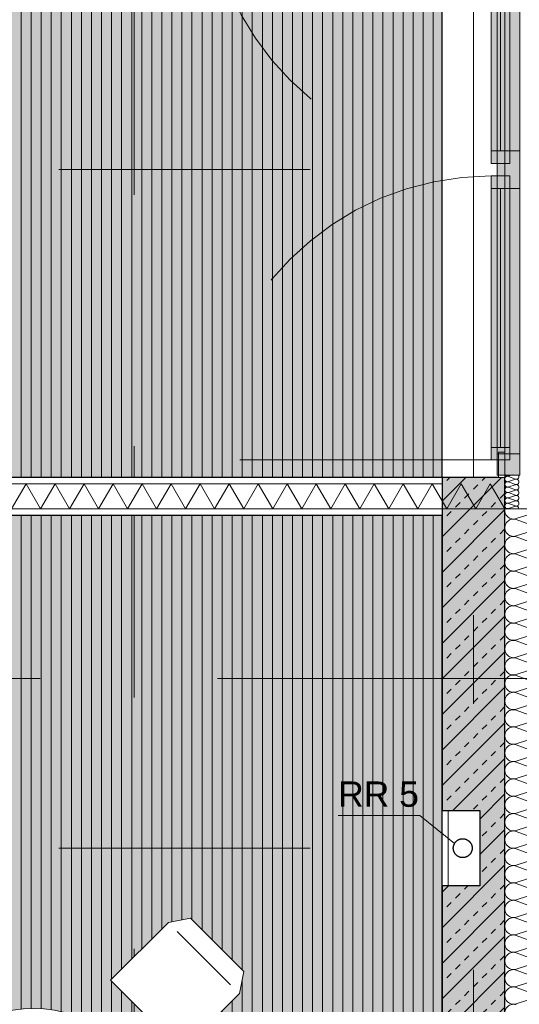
# Model space of a CAD drawing. Header units: metres. Extents: x -167 to 152, y -127 to 99.
# Tile 125 of 225: x -1.81 to 0.18, y -18.17 to -14.25. Entities that reach past the tile are written whole.
import ezdxf

# ---------------------------------------------------------------- set-up
doc = ezdxf.new("R2010")
doc.units = ezdxf.units.M
doc.header["$PDMODE"] = 1
doc.header["$PDSIZE"] = -2
for name, pattern in [('Achsen 01', [5.291531, 3.175, -1.058062, 0.352704, -0.705764]), ('gestrichelt - 01', [2, 1, -1]), ('ISO-07 Punktiert', [0.889, 0.127, -0.762]), ('Raster 01', [2, 1, -1]), ('VW-01 Strichlinie kurz', [2, 1, -1])]:
    doc.linetypes.add(name, pattern=pattern)
doc.layers.get('0').update_dxf_attribs({"lineweight": 25})
for name, color, linetype, lineweight, true_color in [('013_Beton und Stahlbetonarbeiten-000 Brüstung', 7, 'Continuous', 9, 0xa6a6a6), ('013_Beton und Stahlbetonarbeiten-000 Sichtbeton-343 Innenstütze', 5, 'Continuous', 5, 0x0000ff), ('014_Fassadenarbeiten-330 mineralische Dämmung', 7, 'Continuous', 9, 0x666666), ('031_Metallbauarbeiten-350 Lamellendecke DS', 7, 'Continuous', 35, 0x666666), ('032_Metallarbeiten-Fenster', 7, 'Continuous', 13, 0x444444), ('039_Trockenbauarbeiten-340 Dämmung', 7, 'Continuous', 9, 0xc0c0c0), ('045_Sanitär Betriebseinrichtung-allg.', 9, 'Continuous', 13, 0x808080), ('AV1-Achsen', 1, 'Achsen 01', 18, 0xff0000), ('AV1-Einrichtung', 7, 'Continuous', 9, 0xa6a6a6), ('AV1-Raster', 7, 'Raster 01', 9, 0xa6a6a6)]:
    doc.layers.add(name, color=color, linetype=linetype, lineweight=lineweight, true_color=true_color)
for name, color, linetype, lineweight in [('013_Beton und Stahlbetonarbeiten-000 Unterzüge', 7, 'ISO-07 Punktiert', 13), ('013_Beton und Stahlbetonarbeiten-330 Außenwände', 7, 'Continuous', 25), ('039_Trockenbauarbeiten-340 Gipskarton', 7, 'Continuous', 9), ('039_Trockenbauarbeiten-alllg.', 7, 'Continuous', 9), ('_1.35m (3D)', 7, 'Continuous', 9), ('_GRU (2D)', 7, 'Continuous', 9), ('_OG 1 (2D)', 7, 'Continuous', 9), ('_OG 1 - DS (2D)', 7, 'Continuous', 9), ('AV1-Schnitt Achsen', 7, 'Achsen 01', 18), ('Bemaßung-Bemaßung', 7, 'Continuous', 9)]:
    doc.layers.add(name, color=color, linetype=linetype, lineweight=lineweight)
doc.layers.get('0').freeze()
doc.styles.add('Arial', font='arial.ttf')
doc.dimstyles.new('COE 50', dxfattribs={"dimtxt": 126.090495, "dimasz": 0.001414, "dimexe": 0.001, "dimexo": 0.01, "dimgap": 0.001, "dimtad": 1, "dimdec": 3, "dimtxsty": 'Arial', "dimblk": 'VW_SLASH-4', "dimblk1": 'VW_SLASH-4', "dimblk2": 'VW_SLASH-4', "dimcen": 0, "dimadec": 3, "dimazin": 0, "dimtfac": 0.8, "dimtdec": 3, "dimtix": 1, "dimtmove": 0, "dimatfit": 0, "dimldrblk": 'VW_SLASH-3', "dimfxl": 0.002, "dimfxlon": 1, "dimfrac": 2, "dimtolj": 1, "dimarcsym": 0})
pattern_1 = [(90, (0, 0), (0.04, 0), [])]

# ---------------------------------------------------------------- blocks, each defined once
blk = doc.blocks.new('Group-2')
at = {"layer": 'AV1-Raster'}
for p, q in [((-1.35, -22.95), (-1.35, 1.35)), ((1.35, -14.85), (-40.5, -14.85)), ((1.35, -16.2), (-40.5, -16.2)), ((1.35, -17.55), (-40.5, -17.55))]:
    blk.add_line(p, q, dxfattribs=at)
blk = doc.blocks.new('1.35m (3D)')
at = {"layer": 'AV1-Raster', "color": 7}
blk.add_blockref('Group-2', (0, 0), dxfattribs=at)
blk = doc.blocks.new('OG 1 - DS (2D)')
at = {"layer": '031_Metallbauarbeiten-350 Lamellendecke DS', "linetype": 'Continuous', "lineweight": 0, "transparency": 33554508}
for points in [[(-13.5, -7.975), (-8.025, -7.975), (-8.025, -13.625), (-13.5, -13.625), (-13.5, -16.075), (-0.125, -16.075), (-0.125, -13.625), (-5.525, -13.625), (-5.525, -7.975), (-0.125, -7.975), (-0.125, -5.525), (-13.5, -5.525)], [(-3.975, -16.225), (-0.125, -16.225), (-0.125, -21.385), (-3.975, -21.385)]]:
    blk.add_hatch(color=254, dxfattribs=at).paths.add_polyline_path(points)
at = {"layer": '031_Metallbauarbeiten-350 Lamellendecke DS', "linetype": 'Continuous', "lineweight": 9, "transparency": 33554508}
h = blk.add_hatch(dxfattribs=at)
h.set_pattern_fill('Lamellendecke', color=252, style=0, pattern_type=2)
h.set_pattern_definition(pattern_1)
h.paths.add_polyline_path([(-13.5, -7.975), (-8.025, -7.975), (-8.025, -13.625), (-13.5, -13.625), (-13.5, -16.075), (-0.125, -16.075), (-0.125, -13.625), (-5.525, -13.625), (-5.525, -7.975), (-0.125, -7.975), (-0.125, -5.525), (-13.5, -5.525)])
h = blk.add_hatch(dxfattribs=at)
h.set_pattern_fill('Lamellendecke', color=252, style=0, pattern_type=2)
h.set_pattern_definition(pattern_1)
h.paths.add_polyline_path([(-3.975, -16.225), (-0.125, -16.225), (-0.125, -21.385), (-3.975, -21.385)])
at = {"layer": '031_Metallbauarbeiten-350 Lamellendecke DS', "flags": 128}
for points in [[(-13.5, -7.975), (-8.025, -7.975), (-8.025, -13.625), (-13.5, -13.625), (-13.5, -16.075), (-0.125, -16.075), (-0.125, -13.625), (-5.525, -13.625), (-5.525, -7.975), (-0.125, -7.975), (-0.125, -5.525), (-13.5, -5.525)], [(-3.975, -16.225), (-0.125, -16.225), (-0.125, -21.385), (-3.975, -21.385)]]:
    blk.add_lwpolyline(points, close=True, dxfattribs=at)
blk = doc.blocks.new('Group-110')
at = {"color": 255, "transparency": 33554559}
blk.add_wipeout([(-0.9134, -18.0403), (-1.1256, -17.8281), (-1.214, -17.8458), (-1.4438, -18.0756), (-1.1609, -18.3585), (-0.9311, -18.1287)], dxfattribs=at).dxf.layer = 'AV1-Einrichtung'
at = {"layer": 'AV1-Einrichtung'}
blk.add_line((-1.1786, -17.8812), (-0.9665, -18.0933), dxfattribs=at)
at = {"layer": 'AV1-Einrichtung', "flags": 128}
blk.add_lwpolyline([(-0.9134, -18.0403), (-1.1256, -17.8281), (-1.214, -17.8458), (-1.4438, -18.0756), (-1.1609, -18.3585), (-0.9311, -18.1287)], close=True, dxfattribs=at)
blk = doc.blocks.new('Group-111')
at = {"color": 255, "transparency": 33554559}
blk.add_wipeout([(-2.5866, -18.0403), (-2.3744, -17.8281), (-2.286, -17.8458), (-2.0562, -18.0756), (-2.3391, -18.3585), (-2.5689, -18.1287)], dxfattribs=at).dxf.layer = 'AV1-Einrichtung'
at = {"layer": 'AV1-Einrichtung'}
blk.add_line((-2.3214, -17.8812), (-2.5335, -18.0933), dxfattribs=at)
at = {"layer": 'AV1-Einrichtung', "flags": 128}
blk.add_lwpolyline([(-2.5866, -18.0403), (-2.3744, -17.8281), (-2.286, -17.8458), (-2.0562, -18.0756), (-2.3391, -18.3585), (-2.5689, -18.1287)], close=True, dxfattribs=at)
blk = doc.blocks.new('Group-112')
at = {"layer": 'AV1-Einrichtung', "color": 7}
for name in ['Group-111', 'Group-110']:
    blk.add_blockref(name, (0, 0), dxfattribs=at)
at = {"color": 255, "transparency": 33554559}
blk.add_wipeout([(-2.15, -18.925), (-1.35, -18.925), (-1.3101, -18.8496), (-1.2842, -18.7684), (-1.2732, -18.6838), (-1.2774, -18.5986), (-1.2967, -18.5155), (-1.3305, -18.4372), (-1.3777, -18.3661), (-1.5059, -18.2546), (-1.5828, -18.2177), (-1.665, -18.1951), (-1.75, -18.1875), (-1.835, -18.1951), (-1.9172, -18.2177), (-1.9941, -18.2546), (-2.1223, -18.3661), (-2.1695, -18.4372), (-2.2033, -18.5155), (-2.2226, -18.5986), (-2.2268, -18.6838), (-2.2158, -18.7684), (-2.1899, -18.8496)], dxfattribs=at).dxf.layer = 'AV1-Einrichtung'
at = {"layer": 'AV1-Einrichtung', "flags": 128}
blk.add_lwpolyline([(-2.15, -18.925), (-1.35, -18.925, 1.843909)], format="xyb", close=True, dxfattribs=at)
blk = doc.blocks.new('Group-223')
at = {"color": 255, "linetype": 'Continuous', "lineweight": 5}
blk.add_wipeout([(-16.1, -0.125), (-16.1, 2.7), (-16.2, 2.7), (-16.2, -0.125)], dxfattribs=at).dxf.layer = '039_Trockenbauarbeiten-340 Dämmung'
blk = doc.blocks.new('Group-224')
at = {"layer": '039_Trockenbauarbeiten-340 Dämmung', "transparency": 33554687, "flags": 128}
blk.add_lwpolyline([(-16.2, -0.125), (-16.1, -0.0673), (-16.2, -0.0095), (-16.1, 0.0482), (-16.2, 0.1059), (-16.1, 0.1637), (-16.2, 0.2214), (-16.1, 0.2791), (-16.2, 0.3369), (-16.1, 0.3946), (-16.2, 0.4524), (-16.1, 0.5101), (-16.2, 0.5678), (-16.1, 0.6256), (-16.2, 0.6833), (-16.1, 0.741), (-16.2, 0.7988), (-16.1, 0.8565), (-16.2, 0.9142), (-16.1, 0.972), (-16.2, 1.0297), (-16.1, 1.0874), (-16.2, 1.1452), (-16.1, 1.2029), (-16.2, 1.2606), (-16.1, 1.3184), (-16.2, 1.3761), (-16.1, 1.4338), (-16.2, 1.4916), (-16.1, 1.5493), (-16.2, 1.6071), (-16.1, 1.6648), (-16.2, 1.7225), (-16.1, 1.7803), (-16.2, 1.838), (-16.1, 1.8957), (-16.2, 1.9535), (-16.1, 2.0112), (-16.2, 2.0689), (-16.1, 2.1267), (-16.2, 2.1844), (-16.1, 2.2421), (-16.2, 2.2999), (-16.1, 2.3576), (-16.2, 2.4153), (-16.1, 2.4731), (-16.2, 2.5308), (-16.1, 2.5885), (-16.2, 2.6463), (-16.107, 2.7)], dxfattribs=at)
blk = doc.blocks.new('Group-225')
at = {"layer": '039_Trockenbauarbeiten-340 Dämmung'}
blk.add_blockref('Group-223', (0, 0), dxfattribs=at)
at = {"layer": '039_Trockenbauarbeiten-340 Dämmung', "transparency": 33554687}
blk.add_blockref('Group-224', (0, 0), dxfattribs=at)
blk = doc.blocks.new('Parametric Object-25')
at = {"layer": '039_Trockenbauarbeiten-340 Dämmung', "color": 7, "transparency": 33554687}
blk.add_blockref('Group-225', (0, 0), dxfattribs=at)
at = {"layer": '039_Trockenbauarbeiten-340 Dämmung', "color": 0, "flags": 1}
for tag in ['IFC_UUID', 'instanceID', 'prm0_name', 'prm0_type', 'prm0_value', 'prm1_name', 'prm1_type', 'prm1_value', 'prm2_name', 'prm2_type', 'prm2_value', 'prm3_name', 'prm3_type', 'prm3_value', 'prm4_name', 'prm4_type', 'prm4_value', 'prm5_name', 'prm5_type', 'prm5_value', 'prm6_name', 'prm6_type', 'prm6_value']:
    blk.add_attdef(tag, (-2.7, -16.2), '', height=0.00018, dxfattribs=at)
blk = doc.blocks.new('Group-285')
at = {"layer": '014_Fassadenarbeiten-330 mineralische Dämmung', "transparency": 33554687, "flags": 128}
for points in [[(-18.2382, -0.17, -1.372995), (-18.1727, -0.17)], [(-18.1404, -0.26), (-18.1693, -0.17, -1.372995), (-18.1037, -0.17), (-18.137, -0.26, 1.372583)], [(-18.0714, -0.26), (-18.1003, -0.17, -1.372995), (-18.0348, -0.17), (-18.068, -0.26, 1.372583)], [(-18.0025, -0.26), (-18.0314, -0.17, -1.372995), (-17.9658, -0.17), (-17.9991, -0.26, 1.372583)], [(-17.9335, -0.26), (-17.9624, -0.17, -1.372995), (-17.8969, -0.17), (-17.9301, -0.26, 1.372583)], [(-17.8646, -0.26), (-17.8935, -0.17, -1.372995), (-17.8279, -0.17), (-17.8612, -0.26, 1.372583)], [(-17.7956, -0.26), (-17.8246, -0.17, -1.372995), (-17.759, -0.17), (-17.7923, -0.26, 1.372583)], [(-17.7267, -0.26), (-17.7556, -0.17, -1.372995), (-17.69, -0.17), (-17.7233, -0.26, 1.372583)], [(-17.6577, -0.26), (-17.6867, -0.17, -1.372995), (-17.6211, -0.17), (-17.6544, -0.26, 1.372583)], [(-17.5888, -0.26), (-17.6177, -0.17, -1.372995), (-17.5522, -0.17), (-17.5854, -0.26, 1.372583)], [(-17.5199, -0.26), (-17.5488, -0.17, -1.372995), (-17.4832, -0.17), (-17.5165, -0.26, 1.372583)], [(-17.4509, -0.26), (-17.4798, -0.17, -1.372995), (-17.4143, -0.17), (-17.4475, -0.26, 1.372583)], [(-17.382, -0.26), (-17.4109, -0.17, -1.372995), (-17.3453, -0.17), (-17.3786, -0.26, 1.372583)], [(-17.313, -0.26), (-17.3419, -0.17, -1.372995), (-17.2764, -0.17), (-17.3096, -0.26, 1.372583)], [(-17.2441, -0.26), (-17.273, -0.17, -1.372995), (-17.2074, -0.17), (-17.2407, -0.26, 1.372583)], [(-17.1751, -0.26), (-17.2041, -0.17, -1.372995), (-17.1385, -0.17), (-17.1718, -0.26, 1.372583)], [(-17.1062, -0.26), (-17.1351, -0.17, -1.372995), (-17.0695, -0.17), (-17.1028, -0.26, 1.372583)], [(-17.0372, -0.26), (-17.0662, -0.17, -1.372995), (-17.0006, -0.17), (-17.0339, -0.26, 1.372583)], [(-16.9683, -0.26), (-16.9972, -0.17, -1.372995), (-16.9316, -0.17), (-16.9649, -0.26, 1.372583)], [(-16.8993, -0.26), (-16.9283, -0.17, -1.372995), (-16.8627, -0.17), (-16.896, -0.26, 1.372583)], [(-16.8304, -0.26), (-16.8593, -0.17, -1.372995), (-16.7938, -0.17), (-16.827, -0.26, 1.372583)], [(-16.7615, -0.26), (-16.7904, -0.17, -1.372995), (-16.7248, -0.17), (-16.7581, -0.26, 1.372583)], [(-16.6925, -0.26), (-16.7214, -0.17, -1.372995), (-16.6559, -0.17), (-16.6891, -0.26, 1.372583)], [(-16.6236, -0.26), (-16.6525, -0.17, -1.372995), (-16.5869, -0.17), (-16.6202, -0.26, 1.372583)], [(-16.5546, -0.26), (-16.5835, -0.17, -1.372995), (-16.518, -0.17), (-16.5513, -0.26, 1.372583)], [(-16.4857, -0.26), (-16.5146, -0.17, -1.372995), (-16.449, -0.17), (-16.4823, -0.26, 1.372583)], [(-16.4167, -0.26), (-16.4457, -0.17, -1.372995), (-16.3801, -0.17), (-16.4134, -0.26, 1.372583)], [(-16.3478, -0.26), (-16.3767, -0.17, -1.372995), (-16.3111, -0.17), (-16.3444, -0.26, 1.372583)], [(-16.2788, -0.26), (-16.3078, -0.17, -1.372995), (-16.2422, -0.17)], [(-16.4134, -0.26, 0.324435), (-16.4008, -0.2984, 0.324435), (-16.3604, -0.2984, 0.324435), (-16.3478, -0.26), (-16.3767, -0.17, -0.324488), (-16.3642, -0.1315, -0.324488), (-16.3237, -0.1315, -0.324488), (-16.3111, -0.17), (-16.3444, -0.26, 0.324435), (-16.3319, -0.2984, 0.324435), (-16.2914, -0.2984, 0.324435), (-16.2788, -0.26), (-16.3078, -0.17, -0.324488), (-16.2952, -0.1315, -0.324488), (-16.2548, -0.1315, -0.324488), (-16.2422, -0.17), (-16.2755, -0.26, 0.324435), (-16.2629, -0.2984, 0.324435), (-16.2225, -0.2984, 0.324435), (-16.2099, -0.26), (-16.2388, -0.17, -0.565574), (-16.2, -0.1255)]]:
    blk.add_lwpolyline(points, format="xyb", dxfattribs=at)
blk = doc.blocks.new('Group-286')
at = {"layer": '014_Fassadenarbeiten-330 mineralische Dämmung', "transparency": 33554687}
blk.add_blockref('Group-285', (0, 0), dxfattribs=at)
blk = doc.blocks.new('Parametric Object-42')
at = {"layer": '014_Fassadenarbeiten-330 mineralische Dämmung', "color": 7, "transparency": 33554687}
blk.add_blockref('Group-286', (0, 0), dxfattribs=at)
at = {"layer": '014_Fassadenarbeiten-330 mineralische Dämmung', "color": 0, "flags": 1}
for tag in ['IFC_UUID', 'instanceID', 'prm0_name', 'prm0_type', 'prm0_value', 'prm1_name', 'prm1_type', 'prm1_value', 'prm2_name', 'prm2_type', 'prm2_value', 'prm3_name', 'prm3_type', 'prm3_value', 'prm4_name', 'prm4_type', 'prm4_value', 'prm5_name', 'prm5_type', 'prm5_value', 'prm6_name', 'prm6_type', 'prm6_value']:
    blk.add_attdef(tag, (0.1155, -21.7298), '', height=0.00018, dxfattribs=at)
blk = doc.blocks.new('VW_SLASH-4')
at = {"color": 0, "linetype": 'ByBlock', "lineweight": -2, "transparency": 16777216}
blk.add_line((0, 0), (-1, 0), dxfattribs=at)
at = {"color": 0, "linetype": 'Continuous', "lineweight": 15, "transparency": 16777216, "flags": 128}
blk.add_lwpolyline([(0.5, 0.5), (-0.5, -0.5)], dxfattribs=at)
blk = doc.blocks.new('*D414')
at = {"layer": 'Bemaßung-Bemaßung', "color": 0, "lineweight": -2}
for p, q in [((3.075, -13.5), (3.225, -13.5)), ((3.175, -16.1293), (3.175, -13.5707)), ((3.075, -16.2), (3.225, -16.2))]:
    blk.add_line(p, q, dxfattribs=at)
at = {"layer": 'Defpoints', "color": 0}
for p in [(0, -13.5), (3.175, -13.5), (0, -16.2)]:
    blk.add_point(p, dxfattribs=at)
at = {"layer": 'Bemaßung-Bemaßung', "color": 0, "lineweight": -2, "xscale": 0.070693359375, "yscale": 0.070693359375, "zscale": 0.070693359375}
for p, rotation in [((3.175, -13.5), 90), ((3.175, -16.2), 270)]:
    blk.add_blockref('VW_SLASH-4', p, dxfattribs=dict(at, rotation=rotation))
at = {"layer": 'Bemaßung-Bemaßung', "color": 0, "insert": (3.0492, -14.85), "char_height": 0.12609, "attachment_point": 5, "rotation": 90, "style": 'Arial'}
blk.add_mtext('\\A1;2,70', dxfattribs=at)
blk = doc.blocks.new('VW_SLASH-3')
at = {"color": 0, "linetype": 'ByBlock', "lineweight": -2, "transparency": 16777216}
blk.add_line((0, 0), (-1, 0), dxfattribs=at)
at = {"color": 0, "linetype": 'Continuous', "lineweight": 15, "transparency": 16777216, "flags": 128}
blk.add_lwpolyline([(0.5, 0.5), (-0.5, -0.5)], dxfattribs=at)
blk = doc.blocks.new('*D415')
at = {"layer": 'Bemaßung-Bemaßung', "color": 0, "lineweight": -2}
for p, q in [((3.075, -16.2), (3.225, -16.2)), ((3.175, -21.5293), (3.175, -16.2707)), ((3.075, -21.6), (3.225, -21.6))]:
    blk.add_line(p, q, dxfattribs=at)
at = {"layer": 'Defpoints', "color": 0}
for p in [(0, -16.2), (3.175, -16.2), (0, -21.6)]:
    blk.add_point(p, dxfattribs=at)
at = {"layer": 'Bemaßung-Bemaßung', "color": 0, "lineweight": -2, "xscale": 0.070693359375, "yscale": 0.070693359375, "zscale": 0.070693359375}
for p, rotation in [((3.175, -16.2), 90), ((3.175, -21.6), 270)]:
    blk.add_blockref('VW_SLASH-4', p, dxfattribs=dict(at, rotation=rotation))
at = {"layer": 'Bemaßung-Bemaßung', "color": 0, "insert": (3.0492, -18.9), "char_height": 0.12609, "attachment_point": 5, "rotation": 90, "style": 'Arial'}
blk.add_mtext('\\A1;5,40', dxfattribs=at)
blk = doc.blocks.new('*D605')
at = {"layer": 'Bemaßung-Bemaßung', "color": 0, "linetype": 'Continuous', "lineweight": -2}
for p, q in [((1.075, -16.225), (1.225, -16.225)), ((1.175, -16.2957), (1.175, -21.4043)), ((1.075, -21.475), (1.225, -21.475))]:
    blk.add_line(p, q, dxfattribs=at)
at = {"layer": 'Defpoints', "color": 0}
for p in [(-0.125, -16.225), (-0.125, -21.475), (1.175, -21.475)]:
    blk.add_point(p, dxfattribs=at)
at = {"layer": 'Bemaßung-Bemaßung', "color": 0, "lineweight": -2, "xscale": 0.070693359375, "yscale": 0.070693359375, "zscale": 0.070693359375}
for p, rotation in [((1.175, -16.225), 90), ((1.175, -21.475), 270)]:
    blk.add_blockref('VW_SLASH-4', p, dxfattribs=dict(at, rotation=rotation))
at = {"layer": 'Bemaßung-Bemaßung', "color": 0, "insert": (1.0492, -18.85), "char_height": 0.12609, "attachment_point": 5, "rotation": 90, "style": 'Arial'}
blk.add_mtext('\\A1;5,25', dxfattribs=at)
blk = doc.blocks.new('*D606')
at = {"layer": 'Bemaßung-Bemaßung', "color": 0, "linetype": 'Continuous', "lineweight": -2}
for p, q in [((1.175, -16.0043), (1.175, -15.9336)), ((1.075, -16.075), (1.225, -16.075)), ((1.175, -16.075), (1.175, -16.225)), ((1.075, -16.225), (1.225, -16.225)), ((1.175, -16.2957), (1.175, -16.3664))]:
    blk.add_line(p, q, dxfattribs=at)
at = {"layer": 'Defpoints', "color": 0}
for p in [(-0.125, -16.075), (-0.125, -16.225), (1.175, -16.225)]:
    blk.add_point(p, dxfattribs=at)
at = {"layer": 'Bemaßung-Bemaßung', "color": 0, "lineweight": -2, "xscale": 0.070693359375, "yscale": 0.070693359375, "zscale": 0.070693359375}
for p, rotation in [((1.175, -16.075), 270), ((1.175, -16.225), 90)]:
    blk.add_blockref('VW_SLASH-4', p, dxfattribs=dict(at, rotation=rotation))
at = {"layer": 'Bemaßung-Bemaßung', "color": 0, "insert": (1.3644, -16.15), "char_height": 0.12609, "attachment_point": 5, "rotation": 90, "style": 'Arial'}
blk.add_mtext('\\A1;15', dxfattribs=at)
blk = doc.blocks.new('*D607')
at = {"layer": 'Bemaßung-Bemaßung', "color": 0, "linetype": 'Continuous', "lineweight": -2}
for p, q in [((1.075, -13.725), (1.225, -13.725)), ((1.175, -13.7957), (1.175, -16.0043)), ((1.075, -16.075), (1.225, -16.075))]:
    blk.add_line(p, q, dxfattribs=at)
at = {"layer": 'Defpoints', "color": 0}
for p in [(-0.125, -13.725), (-0.125, -16.075), (1.175, -16.075)]:
    blk.add_point(p, dxfattribs=at)
at = {"layer": 'Bemaßung-Bemaßung', "color": 0, "lineweight": -2, "xscale": 0.070693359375, "yscale": 0.070693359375, "zscale": 0.070693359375}
for p, rotation in [((1.175, -13.725), 90.00000000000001), ((1.175, -16.075), 270)]:
    blk.add_blockref('VW_SLASH-4', p, dxfattribs=dict(at, rotation=rotation))
at = {"layer": 'Bemaßung-Bemaßung', "color": 0, "insert": (1.0492, -14.9), "char_height": 0.12609, "attachment_point": 5, "rotation": 90, "style": 'Arial'}
blk.add_mtext('\\A1;2,35', dxfattribs=at)
blk = doc.blocks.new('*D652')
at = {"layer": 'Bemaßung-Bemaßung', "color": 0, "lineweight": -2}
for p, q in [((1.575, -16.075), (1.725, -16.075)), ((1.675, -16.1457), (1.675, -21.6543)), ((1.575, -21.725), (1.725, -21.725))]:
    blk.add_line(p, q, dxfattribs=at)
at = {"layer": 'Defpoints', "color": 0}
for p in [(0.125, -16.075), (0.125, -21.725), (1.675, -21.725)]:
    blk.add_point(p, dxfattribs=at)
at = {"layer": 'Bemaßung-Bemaßung', "color": 0, "lineweight": -2, "xscale": 0.070693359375, "yscale": 0.070693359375, "zscale": 0.070693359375}
for p, rotation in [((1.675, -16.075), 90.00000000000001), ((1.675, -21.725), 270)]:
    blk.add_blockref('VW_SLASH-4', p, dxfattribs=dict(at, rotation=rotation))
at = {"layer": 'Bemaßung-Bemaßung', "color": 0, "insert": (1.5492, -18.9), "char_height": 0.12609, "attachment_point": 5, "rotation": 90, "style": 'Arial'}
blk.add_mtext('\\A1;5,65', dxfattribs=at)
blk = doc.blocks.new('*D653')
at = {"layer": 'Bemaßung-Bemaßung', "color": 0, "lineweight": -2}
for p, q in [((1.575, -13.625), (1.725, -13.625)), ((1.675, -13.6957), (1.675, -16.0043)), ((1.575, -16.075), (1.725, -16.075))]:
    blk.add_line(p, q, dxfattribs=at)
at = {"layer": 'Defpoints', "color": 0}
for p in [(-0.125, -13.625), (0.125, -16.075), (1.675, -16.075)]:
    blk.add_point(p, dxfattribs=at)
at = {"layer": 'Bemaßung-Bemaßung', "color": 0, "lineweight": -2, "xscale": 0.070693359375, "yscale": 0.070693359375, "zscale": 0.070693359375}
for p, rotation in [((1.675, -13.625), 90.00000000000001), ((1.675, -16.075), 270)]:
    blk.add_blockref('VW_SLASH-4', p, dxfattribs=dict(at, rotation=rotation))
at = {"layer": 'Bemaßung-Bemaßung', "color": 0, "insert": (1.5492, -14.85), "char_height": 0.12609, "attachment_point": 5, "rotation": 90, "style": 'Arial'}
blk.add_mtext('\\A1;2,45', dxfattribs=at)
blk = doc.blocks.new('Group-551')
at = {"layer": '014_Fassadenarbeiten-330 mineralische Dämmung', "transparency": 33554687, "flags": 128}
for points in [[(15.4589, -23.284, 0.513088), (15.4692, -23.27), (15.4602, -23.242, -1.372995), (15.4806, -23.242), (15.4703, -23.27, 1.372583), (15.4907, -23.27), (15.4817, -23.242, -1.372995), (15.5021, -23.242), (15.4917, -23.27, 1.372583), (15.5121, -23.27)], [(15.4703, -23.27, 1.372583), (15.4907, -23.27), (15.4817, -23.242, -1.372995), (15.5021, -23.242), (15.4917, -23.27, 1.372583), (15.5121, -23.27), (15.5031, -23.242, -1.372995), (15.5235, -23.242), (15.5132, -23.27, 1.372583), (15.5336, -23.27), (15.5246, -23.242, -1.372995), (15.545, -23.242), (15.5346, -23.27, 1.372583), (15.555, -23.27), (15.546, -23.242, -1.372995), (15.5664, -23.242)], [(15.5132, -23.27, 0.324435), (15.5171, -23.282, 0.324435), (15.5297, -23.282, 0.324435), (15.5336, -23.27), (15.5246, -23.242, -0.324488), (15.5285, -23.23, -0.324488), (15.5411, -23.23, -0.324488), (15.545, -23.242), (15.5346, -23.27, 0.324435), (15.5385, -23.282, 0.324435), (15.5511, -23.282, 0.324435), (15.555, -23.27), (15.546, -23.242, -0.324488), (15.5499, -23.23, -0.324488), (15.5625, -23.23, -0.324488), (15.5664, -23.242), (15.5561, -23.27, 0.324435), (15.56, -23.282, 0.324435), (15.5726, -23.282, 0.324435), (15.5765, -23.27), (15.5675, -23.242, -0.324488), (15.5714, -23.23, -0.324488), (15.584, -23.23, -0.324488), (15.5879, -23.242), (15.5775, -23.27, 0.719228), (15.5939, -23.2821)], [(15.5939, -23.2574), (15.5889, -23.242, -0.356824), (15.5939, -23.2294)]]:
    blk.add_lwpolyline(points, format="xyb", dxfattribs=at)
blk = doc.blocks.new('Group-555')
at = {"layer": '014_Fassadenarbeiten-330 mineralische Dämmung', "transparency": 33554687}
blk.add_blockref('Group-551', (0, 0), dxfattribs=at)
blk = doc.blocks.new('Parametric Object-78')
at = {"layer": '014_Fassadenarbeiten-330 mineralische Dämmung', "color": 7, "transparency": 33554687}
blk.add_blockref('Group-555', (0, 0), dxfattribs=at)
at = {"layer": '014_Fassadenarbeiten-330 mineralische Dämmung', "color": 0, "flags": 1}
for tag in ['IFC_UUID', 'instanceID', 'prm0_name', 'prm0_type', 'prm0_value', 'prm1_name', 'prm1_type', 'prm1_value', 'prm2_name', 'prm2_type', 'prm2_value', 'prm3_name', 'prm3_type', 'prm3_value', 'prm4_name', 'prm4_type', 'prm4_value', 'prm5_name', 'prm5_type', 'prm5_value', 'prm6_name', 'prm6_type', 'prm6_value']:
    blk.add_attdef(tag, (0.1225, -16.2), '', height=0.00018, dxfattribs=at)
blk = doc.blocks.new('COE - Fenster 01')
at = {"layer": '032_Metallarbeiten-Fenster', "linetype": 'Continuous', "lineweight": 0}
for points in [[(-0.03, 2.515), (-0.03, 2.43), (0.06, 2.43), (0.06, 2.515)], [(0.02, 2.455), (0.02, 2.405), (-0.055, 2.405), (-0.055, 2.455)], [(-0.03, 2.43), (0.06, 2.43), (0.06, 0.17), (-0.03, 0.17)], [(0.02, 2.405), (0.02, 1.375), (-0.055, 1.375), (-0.055, 2.405)], [(0.02, 1.375), (0.02, 1.325), (-0.055, 1.325), (-0.055, 1.375)], [(0.06, 1.375), (0.06, 1.225), (-0.03, 1.225), (-0.03, 1.375)], [(0.02, 1.225), (0.02, 1.275), (-0.055, 1.275), (-0.055, 1.225)], [(0.02, 0.195), (0.02, 1.225), (-0.055, 1.225), (-0.055, 0.195)], [(0.02, 0.145), (0.02, 0.195), (-0.055, 0.195), (-0.055, 0.145)], [(0.06, 0.17), (-0.03, 0.17), (-0.03, 0.085), (0.06, 0.085)]]:
    blk.add_hatch(color=7, dxfattribs=at).paths.add_polyline_path(points)
at = {"layer": '032_Metallarbeiten-Fenster', "color": 7, "linetype": 'gestrichelt - 01', "lineweight": 18, "transparency": 33554687}
for p, q in [((-0.055, 2.455), (-1.185, 2.455)), ((-0.055, 0.145), (-1.185, 0.145))]:
    blk.add_line(p, q, dxfattribs=at)
at = {"layer": '032_Metallarbeiten-Fenster', "color": 7, "lineweight": 18}
for p, q in [((-0.0175, 2.405), (-0.0175, 1.375)), ((-0.0175, 0.195), (-0.0175, 1.225))]:
    blk.add_line(p, q, dxfattribs=at)
at = {"layer": '032_Metallarbeiten-Fenster', "color": 7, "lineweight": 18, "flags": 128}
for points in [[(-0.03, 2.515), (-0.03, 2.43), (0.06, 2.43), (0.06, 2.515)], [(0.02, 2.455), (0.02, 2.405), (-0.055, 2.405), (-0.055, 2.455)], [(-0.03, 2.43), (0.06, 2.43), (0.06, 0.17), (-0.03, 0.17)], [(0.02, 2.405), (0.02, 1.375), (-0.055, 1.375), (-0.055, 2.405)], [(0.02, 1.375), (0.02, 1.325), (-0.055, 1.325), (-0.055, 1.375)], [(0.06, 1.375), (0.06, 1.225), (-0.03, 1.225), (-0.03, 1.375)], [(0.02, 1.225), (0.02, 1.275), (-0.055, 1.275), (-0.055, 1.225)], [(0.02, 0.195), (0.02, 1.225), (-0.055, 1.225), (-0.055, 0.195)], [(0.02, 0.145), (0.02, 0.195), (-0.055, 0.195), (-0.055, 0.145)], [(0.06, 0.17), (-0.03, 0.17), (-0.03, 0.085), (0.06, 0.085)]]:
    blk.add_lwpolyline(points, close=True, dxfattribs=at)
at = {"layer": '032_Metallarbeiten-Fenster', "color": 7, "linetype": 'gestrichelt - 01', "lineweight": 18, "transparency": 33554687}
for centre, start, end in [((-0.055, 2.455), 180.0004, 270), ((-0.055, 0.145), 90, 179.9996)]:
    blk.add_arc(centre, 1.13, start, end, dxfattribs=at)
blk = doc.blocks.new('Group-637')
at = {"layer": '045_Sanitär Betriebseinrichtung-allg.', "color": 165, "lineweight": 25, "transparency": 33554687}
blk.add_open_spline([(-0.0238, -17.5175), (-0.0325, -17.5125), (-0.0525, -17.5125), (-0.07, -17.5225), (-0.08, -17.54), (-0.08, -17.56), (-0.07, -17.5775), (-0.0525, -17.5875), (-0.0325, -17.5875), (-0.015, -17.5775), (-0.005, -17.56), (-0.005, -17.54), (-0.015, -17.5225), (-0.0238, -17.5175)], degree=2, dxfattribs=at)
blk = doc.blocks.new('Group-638')
at = {"layer": '045_Sanitär Betriebseinrichtung-allg.', "color": 165, "lineweight": 13, "transparency": 33554687, "flags": 128}
blk.add_lwpolyline([(-0.075, -17.5312), (-0.2136, -17.4204), (-0.5379, -17.4204)], dxfattribs=at)
at = {"layer": '045_Sanitär Betriebseinrichtung-allg.'}
blk.add_blockref('Group-637', (0, 0), dxfattribs=at)
at = {"layer": '045_Sanitär Betriebseinrichtung-allg.', "color": 165, "transparency": 33554687, "insert": (-0.5379, -17.2846), "char_height": 0.10087, "attachment_point": 1, "line_spacing_factor": 0.967016, "style": 'Arial'}
blk.add_mtext('RR 5', dxfattribs=at)
blk = doc.blocks.new('Group-744')
at = {"layer": 'AV1-Achsen'}
blk.add_line((0, -26.5), (0, 4.9), dxfattribs=at)
blk = doc.blocks.new('Group-753')
at = {"layer": 'AV1-Achsen'}
blk.add_line((-43.35, -16.2), (4.2, -16.2), dxfattribs=at)
blk = doc.blocks.new('Group-758')
at = {"layer": 'AV1-Schnitt Achsen'}
blk.add_line((-43.35, -16.875), (4.2, -16.875), dxfattribs=at)
blk = doc.blocks.new('GRU (2D)')
at = {"layer": 'AV1-Achsen', "color": 7}
for name in ['Group-744', 'Group-753']:
    blk.add_blockref(name, (0, 0), dxfattribs=at)
at = {"layer": 'AV1-Schnitt Achsen', "color": 7}
blk.add_blockref('Group-758', (0, 0), dxfattribs=at)
blk = doc.blocks.new('OG 1 (2D)')
at = {"layer": '039_Trockenbauarbeiten-340 Dämmung', "rotation": 90}
blk.add_blockref('Parametric Object-25', (0, 0), dxfattribs=at)
at = {"layer": 'AV1-Einrichtung', "color": 7}
blk.add_blockref('Group-112', (0, 0), dxfattribs=at)
at = {"color": 255}
for points, layer in [([(-0.125, -16.075), (-0.125, -13.625), (0.125, -13.625), (0.125, -16.075)], '013_Beton und Stahlbetonarbeiten-000 Brüstung'), ([(-0.125, -17.7), (-0.125, -17.4), (-0.1, -17.4), (-0.1, -17.7)], '039_Trockenbauarbeiten-340 Gipskarton')]:
    blk.add_wipeout(points, dxfattribs=at).dxf.layer = layer
at = {"layer": '013_Beton und Stahlbetonarbeiten-330 Außenwände', "linetype": 'Continuous', "lineweight": 0, "true_color": 0xc0c0c0}
blk.add_hatch(color=9, dxfattribs=at).paths.add_polyline_path([(0.125, -21.725), (0.125, -16.075), (-0.125, -16.075), (-0.125, -17.4), (0.025, -17.4), (0.025, -17.7), (-0.125, -17.7), (-0.125, -21.725)])
at = {"layer": '013_Beton und Stahlbetonarbeiten-330 Außenwände', "linetype": 'Continuous', "lineweight": 13}
h = blk.add_hatch(dxfattribs=at)
h.set_pattern_fill('Stahlbeton', color=251, style=0, pattern_type=2)
h.set_pattern_definition([(45, (0, 0), (0.0707107, -0.0707107), [0.025, -0.025])])
h.paths.add_polyline_path([(0.125, -21.725), (0.125, -16.075), (-0.125, -16.075), (-0.125, -17.4), (0.025, -17.4), (0.025, -17.7), (-0.125, -17.7), (-0.125, -21.725)])
h = blk.add_hatch(dxfattribs=at)
h.set_pattern_fill('Stahlbeton-1', color=251, style=0, pattern_type=2)
h.set_pattern_definition([(-135, (0.03106, -0.03313), (0.0707107, -0.0707107), [])])
h.paths.add_polyline_path([(0.125, -21.725), (0.125, -16.075), (-0.125, -16.075), (-0.125, -17.4), (0.025, -17.4), (0.025, -17.7), (-0.125, -17.7), (-0.125, -21.725)])
at = {"layer": '013_Beton und Stahlbetonarbeiten-000 Brüstung', "flags": 128}
blk.add_lwpolyline([(-0.125, -16.075), (-0.125, -13.625), (0.125, -13.625), (0.125, -16.075)], close=True, dxfattribs=at)
at = {"layer": '013_Beton und Stahlbetonarbeiten-000 Sichtbeton-343 Innenstütze', "color": 30}
blk.add_solid([(-0.075, -21.725), (-0.075, -17.7), (-0.125, -21.725), (-0.125, -17.7)], dxfattribs=at)
at = {"layer": '013_Beton und Stahlbetonarbeiten-330 Außenwände', "flags": 128}
blk.add_lwpolyline([(0.125, -21.725), (0.125, -16.075), (-0.125, -16.075), (-0.125, -17.4), (0.025, -17.4), (0.025, -17.7), (-0.125, -17.7), (-0.125, -21.725)], close=True, dxfattribs=at)
at = {"layer": '014_Fassadenarbeiten-330 mineralische Dämmung', "flags": 128}
blk.add_lwpolyline([(0.305, -21.905), (0, -21.905), (0, -21.725), (0.125, -21.725), (0.125, -16.2), (0.305, -16.2)], close=True, dxfattribs=at)
at = {"layer": '039_Trockenbauarbeiten-340 Gipskarton', "flags": 128}
blk.add_lwpolyline([(-0.125, -17.7), (-0.125, -17.4), (-0.1, -17.4), (-0.1, -17.7)], close=True, dxfattribs=at)
at = {"layer": '039_Trockenbauarbeiten-alllg.'}
blk.add_line((0, -13.625), (0, -16.075), dxfattribs=at)
at = {"layer": '014_Fassadenarbeiten-330 mineralische Dämmung', "rotation": 90}
blk.add_blockref('Parametric Object-42', (0, 0), dxfattribs=at)
at = {"layer": '045_Sanitär Betriebseinrichtung-allg.'}
blk.add_blockref('Group-638', (0, 0), dxfattribs=at)
at = {"layer": 'Bemaßung-Bemaßung', "color": 1}
for p1, p2, text, picture, middle in [((0, -16.2), (0, -13.5), '2,70', '*D414', (3.0492, -14.85)), ((0, -21.6), (0, -16.2), '5,40', '*D415', (3.0492, -18.9))]:
    dim = blk.add_aligned_dim(p1=p1, p2=p2, distance=-3.175, text=text, dimstyle='COE 50', override={"dimtxt": 0.12609, "dimasz": 0.070693, "dimexe": 0.05, "dimgap": 0.05, "dimpost": '<>', "dimtxsty": 'Arial', "dimtmove": 2, "dimfxl": 0.1}, dxfattribs=at)
    dim.commit()
    dim.dimension.update_dxf_attribs({"geometry": picture, "text_midpoint": middle})
at = {"layer": 'Bemaßung-Bemaßung'}
dim = blk.add_linear_dim(base=(1.675, -21.725), p1=(0.125, -16.075), p2=(0.125, -21.725), angle=270, text='5,65', dimstyle='COE 50', override={"dimtxt": 0.12609, "dimasz": 0.070693, "dimexe": 0.05, "dimgap": 0.05, "dimpost": '<>', "dimtxsty": 'Arial', "dimtmove": 2, "dimfxl": 0.1}, dxfattribs=at)
dim.commit()
dim.dimension.update_dxf_attribs({"geometry": '*D652', "text_midpoint": (1.5492, -18.9)})
at = {"color": 255}
for points in [[(-2.725, -16.075), (-0.125, -16.075), (-0.125, -16.1), (-2.725, -16.1)], [(-2.725, -16.2), (-0.125, -16.2), (-0.125, -16.225), (-2.725, -16.225)]]:
    blk.add_wipeout(points, dxfattribs=at).dxf.layer = '039_Trockenbauarbeiten-340 Gipskarton'
at = {"layer": '013_Beton und Stahlbetonarbeiten-000 Sichtbeton-343 Innenstütze', "color": 30}
blk.add_solid([(-0.125, -16.125), (-0.125, -17.4), (-0.075, -16.125), (-0.075, -17.4)], dxfattribs=at)
at = {"layer": '039_Trockenbauarbeiten-340 Gipskarton', "flags": 128}
for points in [[(-2.725, -16.075), (-0.125, -16.075), (-0.125, -16.1), (-2.725, -16.1)], [(-2.725, -16.2), (-0.125, -16.2), (-0.125, -16.225), (-2.725, -16.225)]]:
    blk.add_lwpolyline(points, close=True, dxfattribs=at)
at = {"layer": 'Bemaßung-Bemaßung'}
dim = blk.add_linear_dim(base=(1.675, -16.075), p1=(-0.125, -13.625), p2=(0.125, -16.075), angle=270, text='2,45', dimstyle='COE 50', override={"dimtxt": 0.12609, "dimasz": 0.070693, "dimexe": 0.05, "dimgap": 0.05, "dimpost": '<>', "dimtxsty": 'Arial', "dimtmove": 2, "dimfxl": 0.1}, dxfattribs=at)
dim.commit()
dim.dimension.update_dxf_attribs({"geometry": '*D653', "text_midpoint": (1.5492, -14.85)})
at = {"layer": 'Bemaßung-Bemaßung', "linetype": 'Continuous'}
for base, p1, p2, text, override, picture, middle in [((1.175, -16.075), (-0.125, -13.725), (-0.125, -16.075), '2,35', {"dimtxt": 0.12609, "dimasz": 0.070693, "dimexe": 0.05, "dimgap": 0.05, "dimpost": '<>', "dimtxsty": 'Arial', "dimtmove": 2, "dimfxl": 0.1}, '*D607', (1.0492, -14.9)), ((1.175, -16.225), (-0.125, -16.075), (-0.125, -16.225), '15', {"dimtxt": 0.12609, "dimasz": 0.070693, "dimexe": 0.05, "dimgap": 0.05, "dimpost": '<>', "dimtxsty": 'Arial', "dimtix": 0, "dimtmove": 2, "dimfxl": 0.1}, '*D606', (1.3644, -16.15)), ((1.175, -21.475), (-0.125, -16.225), (-0.125, -21.475), '5,25', {"dimtxt": 0.12609, "dimasz": 0.070693, "dimexe": 0.05, "dimgap": 0.05, "dimpost": '<>', "dimtxsty": 'Arial', "dimtmove": 2, "dimfxl": 0.1}, '*D605', (1.0492, -18.85))]:
    dim = blk.add_linear_dim(base=base, p1=p1, p2=p2, angle=270, text=text, dimstyle='COE 50', override=override, dxfattribs=at)
    dim.commit()
    dim.dimension.update_dxf_attribs({"geometry": picture, "text_midpoint": middle})
at = {"color": 255}
blk.add_wipeout([(0.1, -15.975), (0.125, -15.975), (0.125, -16.075), (0.1, -16.075)], dxfattribs=at).dxf.layer = '039_Trockenbauarbeiten-340 Gipskarton'
at = {"layer": '013_Beton und Stahlbetonarbeiten-000 Sichtbeton-343 Innenstütze', "color": 30}
blk.add_solid([(-0.125, -16.125), (0.125, -16.125), (-0.125, -16.075), (0.125, -16.075)], dxfattribs=at)
at = {"layer": '013_Beton und Stahlbetonarbeiten-000 Unterzüge', "linetype": 'VW-01 Strichlinie kurz', "flags": 128}
blk.add_lwpolyline([(-0.125, -16.075), (-0.125, -13.625), (0.125, -13.625), (0.125, -16.075)], close=True, dxfattribs=at)
at = {"layer": '039_Trockenbauarbeiten-340 Gipskarton', "flags": 128}
blk.add_lwpolyline([(0.1, -15.975), (0.125, -15.975), (0.125, -16.075), (0.1, -16.075)], close=True, dxfattribs=at)
at = {"layer": '014_Fassadenarbeiten-330 mineralische Dämmung', "rotation": 90}
blk.add_blockref('Parametric Object-78', (-23.103, -31.6589), dxfattribs=at)
at = {"layer": '032_Metallarbeiten-Fenster', "color": 7}
blk.add_blockref('COE - Fenster 01', (0.125, -16.1505), dxfattribs=at)

msp = doc.modelspace()

# ---------------------------------------------------------------- block references
at = {"layer": '_1.35m (3D)'}
msp.add_blockref('1.35m (3D)', (0, 0), dxfattribs=at)

# ---------------------------------------------------------------- next in the draw order: block references
at = {"layer": '_OG 1 - DS (2D)'}
msp.add_blockref('OG 1 - DS (2D)', (0, 0), dxfattribs=at)

# ---------------------------------------------------------------- next in the draw order: block references
at = {"layer": '_OG 1 (2D)'}
msp.add_blockref('OG 1 (2D)', (0, 0), dxfattribs=at)

# ---------------------------------------------------------------- next in the draw order: block references
at = {"layer": '_GRU (2D)'}
msp.add_blockref('GRU (2D)', (0, 0), dxfattribs=at)

doc.saveas('drawing.dxf')
